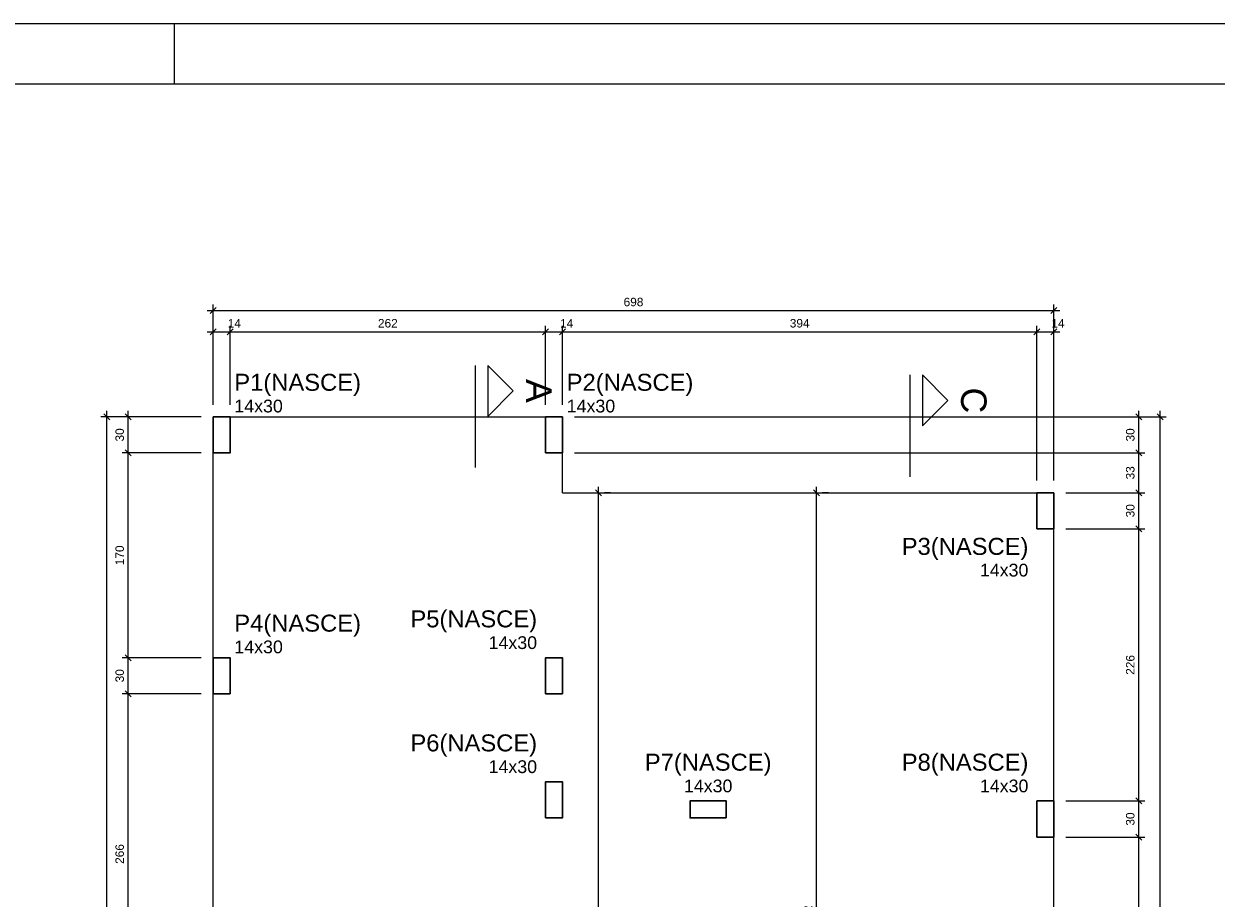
# Model space of a CAD drawing. Header units: millimetres. Extents: x 337 to 526, y -381 to -65.
# Tile 82 of 104: x 382 to 402, y -80 to -65. Entities that reach past the tile are written whole.
import ezdxf

# ---------------------------------------------------------------- set-up
doc = ezdxf.new("R2010")
doc.units = ezdxf.units.MM
doc.header["$MEASUREMENT"] = 0
doc.linetypes.add('DOT', pattern=[6.35, 0, -6.35])
doc.layers.get('0').update_dxf_attribs({"lineweight": 5})
for name, color, linetype, lineweight in [('FO-Cortes', 7, 'Continuous', 5), ('FO-Cotas', 5, 'Continuous', 5), ('FO-Pilares', 152, 'Continuous', 30), ('FO-Textos dos pilares', 7, 'Continuous', 5), ('FO-Vigas', 1, 'Continuous', 20), ('PRANCHA 01', 7, 'Continuous', 20)]:
    doc.layers.add(name, color=color, linetype=linetype, lineweight=lineweight)
doc.styles.add('Arial', font='arial.ttf')
doc.dimstyles.new('UM_50.000000', dxfattribs={"dimtxt": 0.18, "dimasz": 0.1, "dimexe": 0.1, "dimexo": 0.2, "dimgap": 0, "dimtad": 1, "dimtih": 1, "dimtoh": 1, "dimdec": 1, "dimlfac": 50, "dimzin": 0, "dimdsep": 46, "dimtxsty": 'Standard', "dimcen": 0.09, "dimdle": 0.1, "dimadec": 1, "dimazin": 2, "dimtfac": 1, "dimtdec": 4, "dimtofl": 0, "dimtmove": 0, "dimatfit": 3, "dimfxl": 1, "dimtolj": 1, "dimarcsym": 0})

# ---------------------------------------------------------------- blocks, each defined once
blk = doc.blocks.new('_Oblique')
at = {"color": 0, "linetype": 'ByBlock', "lineweight": -2}
blk.add_line((-0.5, -0.5), (0.5, 0.5), dxfattribs=at)
blk = doc.blocks.new('*D321')
at = {"layer": 'Defpoints', "color": 0, "transparency": 16777216}
for p in [(385.352, -70.183), (385.072, -71.595), (385.352, -71.595)]:
    blk.add_point(p, dxfattribs=at)
at = {"layer": 'FO-Cotas', "color": 0, "lineweight": -2, "transparency": 16777216}
for p, q in [((385.072, -71.395), (385.072, -70.083)), ((385.352, -71.395), (385.352, -70.083)), ((384.972, -70.183), (385.452, -70.183))]:
    blk.add_line(p, q, dxfattribs=at)
at = {"layer": 'FO-Cotas', "color": 0, "lineweight": -2, "transparency": 16777216, "xscale": 0.1, "yscale": 0.1, "zscale": 0.1, "rotation": 180}
blk.add_blockref('_Oblique', (385.072, -70.183), dxfattribs=at)
at = {"layer": 'FO-Cotas', "color": 0, "lineweight": -2, "transparency": 16777216, "xscale": 0.1, "yscale": 0.1, "zscale": 0.1}
blk.add_blockref('_Oblique', (385.352, -70.183), dxfattribs=at)
at = {"layer": 'FO-Cotas', "color": 7, "transparency": 16777216, "insert": (385.422, -70.042), "char_height": 0.1412, "attachment_point": 5, "rotation": 0.0057, "style": 'Arial'}
blk.add_mtext('\\A1;14', dxfattribs=at)
blk = doc.blocks.new('*D322')
at = {"layer": 'Defpoints', "color": 0, "transparency": 16777216}
for p in [(390.592, -70.183), (385.352, -71.595), (390.592, -71.595)]:
    blk.add_point(p, dxfattribs=at)
at = {"layer": 'FO-Cotas', "color": 0, "lineweight": -2, "transparency": 16777216}
for p, q in [((385.352, -71.395), (385.352, -70.083)), ((390.592, -71.395), (390.592, -70.083)), ((385.252, -70.183), (390.692, -70.183))]:
    blk.add_line(p, q, dxfattribs=at)
at = {"layer": 'FO-Cotas', "color": 0, "lineweight": -2, "transparency": 16777216, "xscale": 0.1, "yscale": 0.1, "zscale": 0.1, "rotation": 180}
blk.add_blockref('_Oblique', (385.352, -70.183), dxfattribs=at)
at = {"layer": 'FO-Cotas', "color": 0, "lineweight": -2, "transparency": 16777216, "xscale": 0.1, "yscale": 0.1, "zscale": 0.1}
blk.add_blockref('_Oblique', (390.592, -70.183), dxfattribs=at)
at = {"layer": 'FO-Cotas', "color": 7, "transparency": 16777216, "insert": (387.972, -70.042), "char_height": 0.1412, "attachment_point": 5, "rotation": 0.0057, "style": 'Arial'}
blk.add_mtext('\\A1;262', dxfattribs=at)
blk = doc.blocks.new('*D323')
at = {"layer": 'Defpoints', "color": 0, "transparency": 16777216}
for p in [(390.872, -70.183), (390.592, -71.595), (390.872, -71.595)]:
    blk.add_point(p, dxfattribs=at)
at = {"layer": 'FO-Cotas', "color": 0, "lineweight": -2, "transparency": 16777216}
for p, q in [((390.592, -71.395), (390.592, -70.083)), ((390.872, -71.395), (390.872, -70.083)), ((390.492, -70.183), (390.972, -70.183))]:
    blk.add_line(p, q, dxfattribs=at)
at = {"layer": 'FO-Cotas', "color": 0, "lineweight": -2, "transparency": 16777216, "xscale": 0.1, "yscale": 0.1, "zscale": 0.1, "rotation": 180}
blk.add_blockref('_Oblique', (390.592, -70.183), dxfattribs=at)
at = {"layer": 'FO-Cotas', "color": 0, "lineweight": -2, "transparency": 16777216, "xscale": 0.1, "yscale": 0.1, "zscale": 0.1}
blk.add_blockref('_Oblique', (390.872, -70.183), dxfattribs=at)
at = {"layer": 'FO-Cotas', "color": 7, "transparency": 16777216, "insert": (390.942, -70.042), "char_height": 0.1412, "attachment_point": 5, "rotation": 0.0057, "style": 'Arial'}
blk.add_mtext('\\A1;14', dxfattribs=at)
blk = doc.blocks.new('*D324')
at = {"layer": 'Defpoints', "color": 0, "transparency": 16777216}
for p in [(398.752, -70.183), (390.872, -71.595), (398.752, -72.855)]:
    blk.add_point(p, dxfattribs=at)
at = {"layer": 'FO-Cotas', "color": 0, "lineweight": -2, "transparency": 16777216}
for p, q in [((390.872, -71.395), (390.872, -70.083)), ((398.752, -72.655), (398.752, -70.083)), ((390.772, -70.183), (398.852, -70.183))]:
    blk.add_line(p, q, dxfattribs=at)
at = {"layer": 'FO-Cotas', "color": 0, "lineweight": -2, "transparency": 16777216, "xscale": 0.1, "yscale": 0.1, "zscale": 0.1, "rotation": 180}
blk.add_blockref('_Oblique', (390.872, -70.183), dxfattribs=at)
at = {"layer": 'FO-Cotas', "color": 0, "lineweight": -2, "transparency": 16777216, "xscale": 0.1, "yscale": 0.1, "zscale": 0.1}
blk.add_blockref('_Oblique', (398.752, -70.183), dxfattribs=at)
at = {"layer": 'FO-Cotas', "color": 7, "transparency": 16777216, "insert": (394.812, -70.042), "char_height": 0.1412, "attachment_point": 5, "rotation": 0.0057, "style": 'Arial'}
blk.add_mtext('\\A1;394', dxfattribs=at)
blk = doc.blocks.new('*D325')
at = {"layer": 'Defpoints', "color": 0, "transparency": 16777216}
for p in [(399.032, -70.183), (398.752, -72.855), (399.032, -72.855)]:
    blk.add_point(p, dxfattribs=at)
at = {"layer": 'FO-Cotas', "color": 0, "lineweight": -2, "transparency": 16777216}
for p, q in [((398.752, -72.655), (398.752, -70.083)), ((399.032, -72.655), (399.032, -70.083)), ((398.652, -70.183), (399.132, -70.183))]:
    blk.add_line(p, q, dxfattribs=at)
at = {"layer": 'FO-Cotas', "color": 0, "lineweight": -2, "transparency": 16777216, "xscale": 0.1, "yscale": 0.1, "zscale": 0.1, "rotation": 180}
blk.add_blockref('_Oblique', (398.752, -70.183), dxfattribs=at)
at = {"layer": 'FO-Cotas', "color": 0, "lineweight": -2, "transparency": 16777216, "xscale": 0.1, "yscale": 0.1, "zscale": 0.1}
blk.add_blockref('_Oblique', (399.032, -70.183), dxfattribs=at)
at = {"layer": 'FO-Cotas', "color": 7, "transparency": 16777216, "insert": (399.102, -70.042), "char_height": 0.1412, "attachment_point": 5, "rotation": 0.0057, "style": 'Arial'}
blk.add_mtext('\\A1;14', dxfattribs=at)
blk = doc.blocks.new('*D326')
at = {"layer": 'Defpoints', "color": 0, "transparency": 16777216}
for p in [(399.032, -69.83), (385.072, -71.595), (399.032, -72.855)]:
    blk.add_point(p, dxfattribs=at)
at = {"layer": 'FO-Cotas', "color": 0, "lineweight": -2, "transparency": 16777216}
for p, q in [((384.972, -69.83), (399.132, -69.83)), ((385.072, -71.395), (385.072, -69.73)), ((399.032, -72.655), (399.032, -69.73))]:
    blk.add_line(p, q, dxfattribs=at)
at = {"layer": 'FO-Cotas', "color": 0, "lineweight": -2, "transparency": 16777216, "xscale": 0.1, "yscale": 0.1, "zscale": 0.1, "rotation": 180}
blk.add_blockref('_Oblique', (385.072, -69.83), dxfattribs=at)
at = {"layer": 'FO-Cotas', "color": 0, "lineweight": -2, "transparency": 16777216, "xscale": 0.1, "yscale": 0.1, "zscale": 0.1}
blk.add_blockref('_Oblique', (399.032, -69.83), dxfattribs=at)
at = {"layer": 'FO-Cotas', "color": 7, "transparency": 16777216, "insert": (392.052, -69.689), "char_height": 0.1412, "attachment_point": 5, "rotation": 0.0057, "style": 'Arial'}
blk.add_mtext('\\A1;698', dxfattribs=at)
blk = doc.blocks.new('*D338')
at = {"layer": 'Defpoints', "color": 0, "transparency": 16777216}
for p in [(383.66, -76.195), (385.072, -76.195), (385.072, -81.515)]:
    blk.add_point(p, dxfattribs=at)
at = {"layer": 'FO-Cotas', "color": 0, "lineweight": -2, "transparency": 16777216}
for p, q in [((384.872, -76.195), (383.56, -76.195)), ((383.66, -81.615), (383.66, -76.095)), ((384.872, -81.515), (383.56, -81.515))]:
    blk.add_line(p, q, dxfattribs=at)
at = {"layer": 'FO-Cotas', "color": 0, "lineweight": -2, "transparency": 16777216, "xscale": 0.1, "yscale": 0.1, "zscale": 0.1}
for p, rotation in [((383.66, -76.195), 90), ((383.66, -81.515), 270)]:
    blk.add_blockref('_Oblique', p, dxfattribs=dict(at, rotation=rotation))
at = {"layer": 'FO-Cotas', "color": 7, "transparency": 16777216, "insert": (383.519, -78.855), "char_height": 0.1412, "attachment_point": 5, "rotation": 90, "style": 'Arial'}
blk.add_mtext('\\A1;266', dxfattribs=at)
blk = doc.blocks.new('*D339')
at = {"layer": 'Defpoints', "color": 0, "transparency": 16777216}
for p in [(383.66, -75.595), (385.072, -75.595), (385.072, -76.195)]:
    blk.add_point(p, dxfattribs=at)
at = {"layer": 'FO-Cotas', "color": 0, "lineweight": -2, "transparency": 16777216}
for p, q in [((384.872, -75.595), (383.56, -75.595)), ((383.66, -76.295), (383.66, -75.495)), ((384.872, -76.195), (383.56, -76.195))]:
    blk.add_line(p, q, dxfattribs=at)
at = {"layer": 'FO-Cotas', "color": 0, "lineweight": -2, "transparency": 16777216, "xscale": 0.1, "yscale": 0.1, "zscale": 0.1}
for p, rotation in [((383.66, -75.595), 90), ((383.66, -76.195), 270)]:
    blk.add_blockref('_Oblique', p, dxfattribs=dict(at, rotation=rotation))
at = {"layer": 'FO-Cotas', "color": 7, "transparency": 16777216, "insert": (383.519, -75.895), "char_height": 0.1412, "attachment_point": 5, "rotation": 90, "style": 'Arial'}
blk.add_mtext('\\A1;30', dxfattribs=at)
blk = doc.blocks.new('*D340')
at = {"layer": 'Defpoints', "color": 0, "transparency": 16777216}
for p in [(383.66, -72.195), (385.072, -72.195), (385.072, -75.595)]:
    blk.add_point(p, dxfattribs=at)
at = {"layer": 'FO-Cotas', "color": 0, "lineweight": -2, "transparency": 16777216}
for p, q in [((384.872, -72.195), (383.56, -72.195)), ((383.66, -75.695), (383.66, -72.095)), ((384.872, -75.595), (383.56, -75.595))]:
    blk.add_line(p, q, dxfattribs=at)
at = {"layer": 'FO-Cotas', "color": 0, "lineweight": -2, "transparency": 16777216, "xscale": 0.1, "yscale": 0.1, "zscale": 0.1}
for p, rotation in [((383.66, -72.195), 90), ((383.66, -75.595), 270)]:
    blk.add_blockref('_Oblique', p, dxfattribs=dict(at, rotation=rotation))
at = {"layer": 'FO-Cotas', "color": 7, "transparency": 16777216, "insert": (383.519, -73.895), "char_height": 0.1412, "attachment_point": 5, "rotation": 90, "style": 'Arial'}
blk.add_mtext('\\A1;170', dxfattribs=at)
blk = doc.blocks.new('*D341')
at = {"layer": 'Defpoints', "color": 0, "transparency": 16777216}
for p in [(383.66, -71.595), (385.072, -71.595), (385.072, -72.195)]:
    blk.add_point(p, dxfattribs=at)
at = {"layer": 'FO-Cotas', "color": 0, "lineweight": -2, "transparency": 16777216}
for p, q in [((384.872, -71.595), (383.56, -71.595)), ((383.66, -72.295), (383.66, -71.495)), ((384.872, -72.195), (383.56, -72.195))]:
    blk.add_line(p, q, dxfattribs=at)
at = {"layer": 'FO-Cotas', "color": 0, "lineweight": -2, "transparency": 16777216, "xscale": 0.1, "yscale": 0.1, "zscale": 0.1}
for p, rotation in [((383.66, -71.595), 90), ((383.66, -72.195), 270)]:
    blk.add_blockref('_Oblique', p, dxfattribs=dict(at, rotation=rotation))
at = {"layer": 'FO-Cotas', "color": 7, "transparency": 16777216, "insert": (383.519, -71.895), "char_height": 0.1412, "attachment_point": 5, "rotation": 90, "style": 'Arial'}
blk.add_mtext('\\A1;30', dxfattribs=at)
blk = doc.blocks.new('*D342')
at = {"layer": 'Defpoints', "color": 0, "transparency": 16777216}
for p in [(383.307, -71.595), (385.072, -71.595), (385.072, -89.235)]:
    blk.add_point(p, dxfattribs=at)
at = {"layer": 'FO-Cotas', "color": 0, "lineweight": -2, "transparency": 16777216}
for p, q in [((384.872, -71.595), (383.207, -71.595)), ((383.307, -89.335), (383.307, -71.495)), ((384.872, -89.235), (383.207, -89.235))]:
    blk.add_line(p, q, dxfattribs=at)
at = {"layer": 'FO-Cotas', "color": 0, "lineweight": -2, "transparency": 16777216, "xscale": 0.1, "yscale": 0.1, "zscale": 0.1}
for p, rotation in [((383.307, -71.595), 90), ((383.307, -89.235), 270)]:
    blk.add_blockref('_Oblique', p, dxfattribs=dict(at, rotation=rotation))
at = {"layer": 'FO-Cotas', "color": 7, "transparency": 16777216, "insert": (383.166, -80.415), "char_height": 0.1412, "attachment_point": 5, "rotation": 90, "style": 'Arial'}
blk.add_mtext('\\A1;882', dxfattribs=at)
blk = doc.blocks.new('*D348')
at = {"layer": 'Defpoints', "color": 0, "transparency": 16777216}
for p in [(399.032, -78.575), (400.444, -78.575), (399.032, -81.495)]:
    blk.add_point(p, dxfattribs=at)
at = {"layer": 'FO-Cotas', "color": 0, "lineweight": -2, "transparency": 16777216}
for p, q in [((399.232, -78.575), (400.544, -78.575)), ((400.444, -81.595), (400.444, -78.475)), ((399.232, -81.495), (400.544, -81.495))]:
    blk.add_line(p, q, dxfattribs=at)
at = {"layer": 'FO-Cotas', "color": 0, "lineweight": -2, "transparency": 16777216, "xscale": 0.1, "yscale": 0.1, "zscale": 0.1}
for p, rotation in [((400.444, -78.575), 90), ((400.444, -81.495), 270)]:
    blk.add_blockref('_Oblique', p, dxfattribs=dict(at, rotation=rotation))
at = {"layer": 'FO-Cotas', "color": 7, "transparency": 16777216, "insert": (400.303, -80.035), "char_height": 0.1412, "attachment_point": 5, "rotation": 90, "style": 'Arial'}
blk.add_mtext('\\A1;146', dxfattribs=at)
blk = doc.blocks.new('*D349')
at = {"layer": 'Defpoints', "color": 0, "transparency": 16777216}
for p in [(399.032, -77.975), (400.444, -77.975), (399.032, -78.575)]:
    blk.add_point(p, dxfattribs=at)
at = {"layer": 'FO-Cotas', "color": 0, "lineweight": -2, "transparency": 16777216}
for p, q in [((399.232, -77.975), (400.544, -77.975)), ((400.444, -78.675), (400.444, -77.875)), ((399.232, -78.575), (400.544, -78.575))]:
    blk.add_line(p, q, dxfattribs=at)
at = {"layer": 'FO-Cotas', "color": 0, "lineweight": -2, "transparency": 16777216, "xscale": 0.1, "yscale": 0.1, "zscale": 0.1}
for p, rotation in [((400.444, -77.975), 90), ((400.444, -78.575), 270)]:
    blk.add_blockref('_Oblique', p, dxfattribs=dict(at, rotation=rotation))
at = {"layer": 'FO-Cotas', "color": 7, "transparency": 16777216, "insert": (400.303, -78.275), "char_height": 0.1412, "attachment_point": 5, "rotation": 90, "style": 'Arial'}
blk.add_mtext('\\A1;30', dxfattribs=at)
blk = doc.blocks.new('*D350')
at = {"layer": 'Defpoints', "color": 0, "transparency": 16777216}
for p in [(399.032, -73.455), (400.444, -73.455), (399.032, -77.975)]:
    blk.add_point(p, dxfattribs=at)
at = {"layer": 'FO-Cotas', "color": 0, "lineweight": -2, "transparency": 16777216}
for p, q in [((399.232, -73.455), (400.544, -73.455)), ((400.444, -78.075), (400.444, -73.355)), ((399.232, -77.975), (400.544, -77.975))]:
    blk.add_line(p, q, dxfattribs=at)
at = {"layer": 'FO-Cotas', "color": 0, "lineweight": -2, "transparency": 16777216, "xscale": 0.1, "yscale": 0.1, "zscale": 0.1}
for p, rotation in [((400.444, -73.455), 90), ((400.444, -77.975), 270)]:
    blk.add_blockref('_Oblique', p, dxfattribs=dict(at, rotation=rotation))
at = {"layer": 'FO-Cotas', "color": 7, "transparency": 16777216, "insert": (400.303, -75.715), "char_height": 0.1412, "attachment_point": 5, "rotation": 90, "style": 'Arial'}
blk.add_mtext('\\A1;226', dxfattribs=at)
blk = doc.blocks.new('*D351')
at = {"layer": 'Defpoints', "color": 0, "transparency": 16777216}
for p in [(399.032, -72.855), (400.444, -72.855), (399.032, -73.455)]:
    blk.add_point(p, dxfattribs=at)
at = {"layer": 'FO-Cotas', "color": 0, "lineweight": -2, "transparency": 16777216}
for p, q in [((399.232, -72.855), (400.544, -72.855)), ((400.444, -73.555), (400.444, -72.755)), ((399.232, -73.455), (400.544, -73.455))]:
    blk.add_line(p, q, dxfattribs=at)
at = {"layer": 'FO-Cotas', "color": 0, "lineweight": -2, "transparency": 16777216, "xscale": 0.1, "yscale": 0.1, "zscale": 0.1}
for p, rotation in [((400.444, -72.855), 90), ((400.444, -73.455), 270)]:
    blk.add_blockref('_Oblique', p, dxfattribs=dict(at, rotation=rotation))
at = {"layer": 'FO-Cotas', "color": 7, "transparency": 16777216, "insert": (400.303, -73.155), "char_height": 0.1412, "attachment_point": 5, "rotation": 90, "style": 'Arial'}
blk.add_mtext('\\A1;30', dxfattribs=at)
blk = doc.blocks.new('*D352')
at = {"layer": 'Defpoints', "color": 0, "transparency": 16777216}
for p in [(390.872, -72.195), (400.444, -72.195), (399.032, -72.855)]:
    blk.add_point(p, dxfattribs=at)
at = {"layer": 'FO-Cotas', "color": 0, "lineweight": -2, "transparency": 16777216}
for p, q in [((391.072, -72.195), (400.544, -72.195)), ((400.444, -72.955), (400.444, -72.095)), ((399.232, -72.855), (400.544, -72.855))]:
    blk.add_line(p, q, dxfattribs=at)
at = {"layer": 'FO-Cotas', "color": 0, "lineweight": -2, "transparency": 16777216, "xscale": 0.1, "yscale": 0.1, "zscale": 0.1}
for p, rotation in [((400.444, -72.195), 90), ((400.444, -72.855), 270)]:
    blk.add_blockref('_Oblique', p, dxfattribs=dict(at, rotation=rotation))
at = {"layer": 'FO-Cotas', "color": 7, "transparency": 16777216, "insert": (400.303, -72.525), "char_height": 0.1412, "attachment_point": 5, "rotation": 90, "style": 'Arial'}
blk.add_mtext('\\A1;33', dxfattribs=at)
blk = doc.blocks.new('*D353')
at = {"layer": 'Defpoints', "color": 0, "transparency": 16777216}
for p in [(390.872, -71.595), (400.444, -71.595), (390.872, -72.195)]:
    blk.add_point(p, dxfattribs=at)
at = {"layer": 'FO-Cotas', "color": 0, "lineweight": -2, "transparency": 16777216}
for p, q in [((391.072, -71.595), (400.544, -71.595)), ((400.444, -72.295), (400.444, -71.495)), ((391.072, -72.195), (400.544, -72.195))]:
    blk.add_line(p, q, dxfattribs=at)
at = {"layer": 'FO-Cotas', "color": 0, "lineweight": -2, "transparency": 16777216, "xscale": 0.1, "yscale": 0.1, "zscale": 0.1}
for p, rotation in [((400.444, -71.595), 90), ((400.444, -72.195), 270)]:
    blk.add_blockref('_Oblique', p, dxfattribs=dict(at, rotation=rotation))
at = {"layer": 'FO-Cotas', "color": 7, "transparency": 16777216, "insert": (400.303, -71.895), "char_height": 0.1412, "attachment_point": 5, "rotation": 90, "style": 'Arial'}
blk.add_mtext('\\A1;30', dxfattribs=at)
blk = doc.blocks.new('*D354')
at = {"layer": 'Defpoints', "color": 0, "transparency": 16777216}
for p in [(390.872, -71.595), (400.797, -71.595), (393.092, -89.235)]:
    blk.add_point(p, dxfattribs=at)
at = {"layer": 'FO-Cotas', "color": 0, "lineweight": -2, "transparency": 16777216}
for p, q in [((391.072, -71.595), (400.897, -71.595)), ((400.797, -89.335), (400.797, -71.495)), ((393.292, -89.235), (400.897, -89.235))]:
    blk.add_line(p, q, dxfattribs=at)
at = {"layer": 'FO-Cotas', "color": 0, "lineweight": -2, "transparency": 16777216, "xscale": 0.1, "yscale": 0.1, "zscale": 0.1}
for p, rotation in [((400.797, -71.595), 90), ((400.797, -89.235), 270)]:
    blk.add_blockref('_Oblique', p, dxfattribs=dict(at, rotation=rotation))
at = {"layer": 'FO-Cotas', "color": 7, "transparency": 16777216, "insert": (400.656, -80.415), "char_height": 0.1412, "attachment_point": 5, "rotation": 90, "style": 'Arial'}
blk.add_mtext('\\A1;882', dxfattribs=at)
blk = doc.blocks.new('*D356')
at = {"layer": 'Defpoints', "color": 0, "transparency": 16777216}
for p in [(391.472, -72.855), (391.472, -72.855), (391.472, -89.235)]:
    blk.add_point(p, dxfattribs=at)
at = {"layer": 'FO-Cotas', "color": 0, "lineweight": -2, "transparency": 16777216}
for p, q in [((391.472, -89.335), (391.472, -72.755)), ((391.672, -72.855), (391.572, -72.855)), ((391.672, -89.235), (391.572, -89.235))]:
    blk.add_line(p, q, dxfattribs=at)
at = {"layer": 'FO-Cotas', "color": 0, "lineweight": -2, "transparency": 16777216, "xscale": 0.1, "yscale": 0.1, "zscale": 0.1}
for p, rotation in [((391.472, -72.855), 90), ((391.472, -89.235), 270)]:
    blk.add_blockref('_Oblique', p, dxfattribs=dict(at, rotation=rotation))
at = {"layer": 'FO-Cotas', "color": 7, "transparency": 16777216, "insert": (391.331, -81.045), "char_height": 0.1412, "attachment_point": 5, "rotation": 90, "style": 'Arial'}
blk.add_mtext('\\A1;819', dxfattribs=at)
blk = doc.blocks.new('*D357')
at = {"layer": 'Defpoints', "color": 0, "transparency": 16777216}
for p in [(395.092, -72.855), (395.092, -72.855), (395.092, -86.895)]:
    blk.add_point(p, dxfattribs=at)
at = {"layer": 'FO-Cotas', "color": 0, "lineweight": -2, "transparency": 16777216}
for p, q in [((395.092, -86.995), (395.092, -72.755)), ((395.292, -72.855), (395.192, -72.855)), ((395.292, -86.895), (395.192, -86.895))]:
    blk.add_line(p, q, dxfattribs=at)
at = {"layer": 'FO-Cotas', "color": 0, "lineweight": -2, "transparency": 16777216, "xscale": 0.1, "yscale": 0.1, "zscale": 0.1}
for p, rotation in [((395.092, -72.855), 90), ((395.092, -86.895), 270)]:
    blk.add_blockref('_Oblique', p, dxfattribs=dict(at, rotation=rotation))
at = {"layer": 'FO-Cotas', "color": 7, "transparency": 16777216, "insert": (394.951, -79.875), "char_height": 0.1412, "attachment_point": 5, "rotation": 90, "style": 'Arial'}
blk.add_mtext('\\A1;702', dxfattribs=at)

msp = doc.modelspace()

# ---------------------------------------------------------------- linework, layer by layer
at = {"layer": 'FO-Cortes', "ltscale": 0.2}
for p, q in [((389.42, -70.7405), (389.42, -72.4349)), ((396.6396, -70.8983), (396.6396, -72.5927))]:
    msp.add_line(p, q, dxfattribs=at)
at = {"layer": 'FO-Cortes', "linetype": 'Continuous'}
for points in [[(389.6318, -70.7405), (389.6318, -71.5877), (390.0554, -71.1641), (389.6318, -70.7405)], [(396.8514, -70.8983), (396.8514, -71.7455), (397.275, -71.3219), (396.8514, -70.8983)]]:
    msp.add_lwpolyline(points, close=True, dxfattribs=at)
at = {"layer": 'FO-Pilares'}
for points in [[(385.0719, -72.1953), (385.2119, -72.1953), (385.3519, -72.1953), (385.3519, -71.8953), (385.3519, -71.5953), (385.2119, -71.5953), (385.0719, -71.5953), (385.0719, -71.8953), (385.0719, -72.1953)], [(390.5919, -72.1953), (390.7319, -72.1953), (390.8719, -72.1953), (390.8719, -71.8953), (390.8719, -71.5953), (390.7319, -71.5953), (390.5919, -71.5953), (390.5919, -71.8953), (390.5919, -72.1953)], [(399.0319, -72.8551), (398.8919, -72.8551), (398.7519, -72.8551), (398.7519, -73.1551), (398.7519, -73.4551), (398.8919, -73.4551), (399.0319, -73.4551), (399.0319, -73.1551), (399.0319, -72.8551)], [(385.0719, -76.1951), (385.2119, -76.1951), (385.3519, -76.1951), (385.3519, -75.8951), (385.3519, -75.5951), (385.2119, -75.5951), (385.0719, -75.5951), (385.0719, -75.8951), (385.0719, -76.1951)], [(390.5919, -76.1951), (390.7319, -76.1951), (390.8719, -76.1951), (390.8719, -75.8951), (390.8719, -75.5951), (390.7319, -75.5951), (390.5919, -75.5951), (390.5919, -75.8951), (390.5919, -76.1951)], [(390.5919, -78.2551), (390.7319, -78.2551), (390.8719, -78.2551), (390.8719, -77.9551), (390.8719, -77.6551), (390.7319, -77.6551), (390.5919, -77.6551), (390.5919, -77.9551), (390.5919, -78.2551)], [(393.5921, -78.2551), (393.5921, -78.1151), (393.5921, -77.9751), (393.2921, -77.9751), (392.9921, -77.9751), (392.9921, -78.1151), (392.9921, -78.2551), (393.2921, -78.2551), (393.5921, -78.2551)], [(399.0319, -77.9751), (398.8919, -77.9751), (398.7519, -77.9751), (398.7519, -78.2751), (398.7519, -78.5751), (398.8919, -78.5751), (399.0319, -78.5751), (399.0319, -78.2751), (399.0319, -77.9751)]]:
    msp.add_lwpolyline(points, close=True, dxfattribs=at)
at = {"layer": 'FO-Vigas'}
for p, q in [((385.3519, -71.5953), (390.5919, -71.5953)), ((385.0719, -75.5951), (385.0719, -72.1953)), ((390.8719, -72.8551), (390.8719, -72.1953)), ((390.8719, -72.8551), (398.7519, -72.8551)), ((399.0319, -77.9751), (399.0319, -73.4551)), ((385.0719, -81.5151), (385.0719, -76.1951)), ((399.0319, -81.4951), (399.0319, -78.5751))]:
    msp.add_line(p, q, dxfattribs=at)
at = {"layer": 'PRANCHA 01'}
for points in [[(337.4312, -124.4682), (421.5312, -124.4682), (421.5312, -65.0682), (337.4312, -65.0682), (337.4312, -124.4682)], [(384.4312, -66.0682), (384.4312, -65.0682)]]:
    msp.add_lwpolyline(points, dxfattribs=at)
msp.add_lwpolyline([(339.9312, -123.4682), (420.5312, -123.4682), (420.5312, -66.0682), (339.9312, -66.0682)], close=True, dxfattribs=at)

# ---------------------------------------------------------------- texts
at = {"layer": 'FO-Cortes', "linetype": 'DOT', "ltscale": 0.2, "char_height": 0.4236, "attachment_point": 8, "rotation": 270, "line_spacing_factor": 0.798, "style": 'Arial'}
for s, insert, width in [('A', (390.2672, -71.1641), 0.803434), ('C', (397.4868, -71.3219), 0.869897)]:
    msp.add_mtext(s, dxfattribs=dict(at, insert=insert, width=width))
at = {"layer": 'FO-Textos dos pilares', "linetype": 'Continuous', "line_spacing_factor": 0.798, "style": 'Arial'}
for s, insert, char_height, width, attachment_point in [('P1(NASCE)', (385.4221, -71.2475), 0.2824, 4.016067, 7), ('P2(NASCE)', (390.9421, -71.2475), 0.2824, 4.016067, 7), ('14x30', (385.4225, -71.5247), 0.2118, 1.640981, 7), ('14x30', (390.9425, -71.5247), 0.2118, 1.640981, 7), ('P3(NASCE)', (398.6111, -73.9725), 0.2824, 4.016067, 9), ('14x30', (398.6107, -74.2496), 0.2118, 1.640981, 9), ('P4(NASCE)', (385.4221, -75.2475), 0.2824, 4.016067, 7), ('P5(NASCE)', (390.4511, -75.1765), 0.2824, 4.016067, 9), ('14x30', (385.4225, -75.5245), 0.2118, 1.640981, 7), ('14x30', (390.4507, -75.4541), 0.2118, 1.640981, 9), ('P6(NASCE)', (390.4511, -77.2365), 0.2824, 4.016067, 9), ('P7(NASCE)', (393.2921, -77.5565), 0.2824, 4.016067, 8), ('P8(NASCE)', (398.6111, -77.5565), 0.2824, 4.016067, 9), ('14x30', (390.4507, -77.5141), 0.2118, 1.640981, 9), ('14x30', (393.2919, -77.8341), 0.2118, 1.640981, 8), ('14x30', (398.6107, -77.8341), 0.2118, 1.640981, 9)]:
    msp.add_mtext(s, dxfattribs=dict(at, insert=insert, char_height=char_height, width=width, attachment_point=attachment_point))

# ---------------------------------------------------------------- dimensions: what is measured, and where the dimension line sits
at = {"layer": 'FO-Cotas'}
for base, p1, p2, picture, middle in [((399.0319, -69.8303), (385.0719, -71.5953), (399.0319, -72.8551), '*D326', (392.0519, -69.6891)), ((385.3519, -70.1833), (385.0719, -71.5953), (385.3519, -71.5953), '*D321', (385.4225, -70.0421)), ((390.5919, -70.1833), (385.3519, -71.5953), (390.5919, -71.5953), '*D322', (387.9719, -70.0421)), ((390.8719, -70.1833), (390.5919, -71.5953), (390.8719, -71.5953), '*D323', (390.9425, -70.0421)), ((398.7519, -70.1833), (390.8719, -71.5953), (398.7519, -72.8551), '*D324', (394.8119, -70.0421)), ((399.0319, -70.1833), (398.7519, -72.8551), (399.0319, -72.8551), '*D325', (399.1025, -70.0421))]:
    dim = msp.add_linear_dim(base=base, p1=p1, p2=p2, dimstyle='UM_50.000000', override={"dimtxt": 0.1412, "dimasz": 0.1, "dimexe": 0.1, "dimexo": 0.2, "dimtad": 1, "dimtih": 0, "dimtoh": 0, "dimdec": 1, "dimlfac": 50, "dimzin": 8, "dimtxsty": 'Arial', "dimblk": 'Oblique', "dimblk1": 'Oblique', "dimblk2": 'Oblique', "dimsah": 1, "dimdle": 0.1, "dimse1": 0, "dimse2": 0, "dimclrt": 7, "dimadec": 1, "dimazin": 3, "dimtmove": 2, "dimldrblk": 'Oblique'}, dxfattribs=at)
    dim.commit()
    dim.dimension.update_dxf_attribs({"geometry": picture, "text_midpoint": middle, "dimtype": 160, "text_rotation": 0.00573})
for base, p1, p2, picture, middle in [((383.3069, -71.5953), (385.0719, -89.2353), (385.0719, -71.5953), '*D342', (383.1657, -80.4153)), ((383.6599, -71.5953), (385.0719, -72.1953), (385.0719, -71.5953), '*D341', (383.5187, -71.8953)), ((400.4439, -71.5953), (390.8719, -72.1953), (390.8719, -71.5953), '*D353', (400.3027, -71.8953)), ((400.7969, -71.5953), (393.0919, -89.2353), (390.8719, -71.5953), '*D354', (400.6557, -80.4153)), ((383.6599, -72.1953), (385.0719, -75.5951), (385.0719, -72.1953), '*D340', (383.5187, -73.8952)), ((400.4439, -72.1953), (399.0319, -72.8551), (390.8719, -72.1953), '*D352', (400.3027, -72.5252)), ((391.4719, -72.8551), (391.4719, -89.2353), (391.4719, -72.8551), '*D356', (391.3307, -81.0452)), ((395.0921, -72.8551), (395.0921, -86.8953), (395.0921, -72.8551), '*D357', (394.9509, -79.8752)), ((400.4439, -72.8551), (399.0319, -73.4551), (399.0319, -72.8551), '*D351', (400.3027, -73.1551)), ((400.4439, -73.4551), (399.0319, -77.9751), (399.0319, -73.4551), '*D350', (400.3027, -75.7151)), ((383.6599, -75.5951), (385.0719, -76.1951), (385.0719, -75.5951), '*D339', (383.5187, -75.8951)), ((383.6599, -76.1951), (385.0719, -81.5151), (385.0719, -76.1951), '*D338', (383.5187, -78.8551)), ((400.4439, -77.9751), (399.0319, -78.5751), (399.0319, -77.9751), '*D349', (400.3027, -78.2751)), ((400.4439, -78.5751), (399.0319, -81.4951), (399.0319, -78.5751), '*D348', (400.3027, -80.0351))]:
    dim = msp.add_linear_dim(base=base, p1=p1, p2=p2, angle=90, dimstyle='UM_50.000000', override={"dimtxt": 0.1412, "dimasz": 0.1, "dimexe": 0.1, "dimexo": 0.2, "dimtad": 1, "dimtih": 0, "dimtoh": 0, "dimdec": 1, "dimlfac": 50, "dimzin": 8, "dimtxsty": 'Arial', "dimblk": 'Oblique', "dimblk1": 'Oblique', "dimblk2": 'Oblique', "dimsah": 1, "dimdle": 0.1, "dimse1": 0, "dimse2": 0, "dimclrt": 7, "dimadec": 1, "dimazin": 3, "dimtmove": 2, "dimldrblk": 'Oblique'}, dxfattribs=at)
    dim.commit()
    dim.dimension.update_dxf_attribs({"geometry": picture, "text_midpoint": middle, "dimtype": 160, "text_rotation": 90})

doc.saveas('drawing.dxf')
